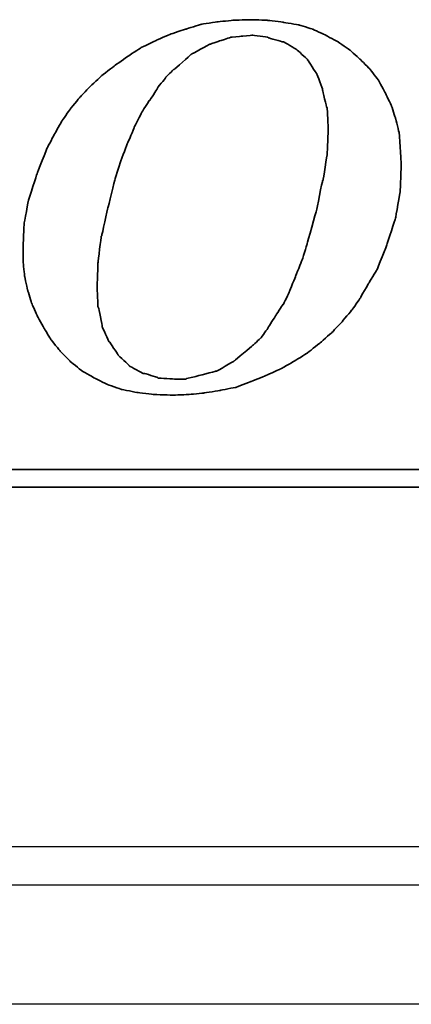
# Model space of a CAD drawing. Header units: millimetres. Extents: x 443 to 3685, y -1599 to 860.
# Tile 90 of 256: x 799 to 804, y -1260 to -1248. Entities that reach past the tile are written whole.
import ezdxf
from ezdxf.lldxf.tags import DXFTag

# ---------------------------------------------------------------- set-up
doc = ezdxf.new("R2010")
doc.units = ezdxf.units.MM
doc.layers.get('0').update_dxf_attribs({"linetype": 'CONTINUOUS'})
doc.layers.add('DIM', color=4, linetype='CONTINUOUS')
doc.layers.add('layer 1', color=7, linetype='CONTINUOUS')
tags = doc.linetypes.add('DASHED', pattern=[25.72, 12.86, -12.86]).pattern_tags.tags
tags[6:7] = [DXFTag(74, 4), DXFTag(75, 0), DXFTag(340, '0'), DXFTag(46, 0.0), DXFTag(50, 0.0), DXFTag(44, 0.0), DXFTag(45, 0.0)]
tags[4:5] = [DXFTag(74, 4), DXFTag(75, 0), DXFTag(340, '0'), DXFTag(46, 0.0), DXFTag(50, 0.0), DXFTag(44, 0.0), DXFTag(45, 0.0)]

# ---------------------------------------------------------------- blocks, each defined once
blk = doc.blocks.new('TBI MOTION logo(完整正式版)')
at = {"layer": 'layer 1', "color": 22, "lineweight": 35}
for points, knots in [([(35.79625, -6.98375), (35.79625, -6.98375), (36.23125, -7.43875), (36.23125, -7.43875), (36.23125, -7.43875), (36.23125, -7.43875), (36.75625, -7.87125), (36.75625, -7.87125), (36.75625, -7.87125), (36.75625, -7.87125), (37.33125, -8.20375), (37.33125, -8.20375), (37.33125, -8.20375), (37.33125, -8.20375), (37.95625, -8.51875), (37.95625, -8.51875), (37.95625, -8.51875), (37.95625, -8.51875), (38.62625, -8.75875), (38.62625, -8.75875), (38.62625, -8.75875), (38.62625, -8.75875), (39.37125, -8.90375), (39.37125, -8.90375), (39.37125, -8.90375), (39.37125, -8.90375), (40.14125, -8.99875), (40.14125, -8.99875), (40.14125, -8.99875), (40.14125, -8.99875), (41.02625, -9.02375), (41.02625, -9.02375), (41.02625, -9.02375), (41.02625, -9.02375), (41.74625, -8.99875), (41.74625, -8.99875), (41.74625, -8.99875), (41.74625, -8.99875), (42.46625, -8.92375), (42.46625, -8.92375), (42.46625, -8.92375), (42.46625, -8.92375), (43.21125, -8.80625), (43.21125, -8.80625), (43.21125, -8.80625), (43.21125, -8.80625), (43.93125, -8.66375), (43.93125, -8.66375), (43.93125, -8.66375), (43.93125, -8.66375), (44.62625, -8.39875), (44.62625, -8.39875), (44.62625, -8.39875), (44.62625, -8.39875), (45.29625, -8.13375), (45.29625, -8.13375), (45.29625, -8.13375), (45.29625, -8.13375), (45.94625, -7.84375), (45.94625, -7.84375), (45.94625, -7.84375), (45.94625, -7.84375), (46.61625, -7.46375), (46.61625, -7.46375), (46.61625, -7.46375), (46.61625, -7.46375), (47.24125, -7.07875), (47.24125, -7.07875), (47.24125, -7.07875), (47.24125, -7.07875), (47.81625, -6.62375), (47.81625, -6.62375), (47.81625, -6.62375), (47.81625, -6.62375), (48.36875, -6.14375), (48.36875, -6.14375), (48.36875, -6.14375), (48.36875, -6.14375), (48.84625, -5.64125), (48.84625, -5.64125), (48.84625, -5.64125), (48.84625, -5.64125), (49.32625, -5.06375), (49.32625, -5.06375), (49.32625, -5.06375), (49.32625, -5.06375), (49.71125, -4.51374), (49.71125, -4.51374), (49.71125, -4.51374), (49.71125, -4.51374), (50.09625, -3.83874), (50.09625, -3.83874), (50.09625, -3.83874), (50.09625, -3.83874), (50.48125, -3.21374), (50.48125, -3.21374), (50.48125, -3.21374), (50.48125, -3.21374), (50.96125, -1.99125), (50.96125, -1.99125), (50.96125, -1.99125), (50.96125, -1.99125), (51.34375, -0.81875), (51.34375, -0.81875), (51.34375, -0.81875), (51.34375, -0.81875), (51.56125, 0.45624), (51.56125, 0.45624), (51.56125, 0.45624), (51.56125, 0.45624), (51.60625, 1.67624), (51.60625, 1.67624), (51.60625, 1.67624), (51.60625, 1.67624), (51.56125, 2.44625), (51.56125, 2.44625), (51.56125, 2.44625), (51.56125, 2.44625), (51.51125, 3.14125), (51.51125, 3.14125), (51.51125, 3.14125), (51.51125, 3.14125), (51.34375, 3.81125), (51.34375, 3.81125), (51.34375, 3.81125), (51.34375, 3.81125), (51.15125, 4.41125), (51.15125, 4.41125), (51.15125, 4.41125), (51.15125, 4.41125), (50.86125, 5.01125), (50.86125, 5.01125), (50.86125, 5.01125), (50.86125, 5.01125), (50.55125, 5.58875), (50.55125, 5.58875), (50.55125, 5.58875), (50.55125, 5.58875), (50.16625, 6.09125), (50.16625, 6.09125), (50.16625, 6.09125), (50.16625, 6.09125), (49.71125, 6.54875), (49.71125, 6.54875), (49.71125, 6.54875), (49.71125, 6.54875), (49.23125, 6.98125), (49.23125, 6.98125), (49.23125, 6.98125), (49.23125, 6.98125), (48.67875, 7.36625), (48.67875, 7.36625), (48.67875, 7.36625), (48.67875, 7.36625), (48.10375, 7.67625), (48.10375, 7.67625), (48.10375, 7.67625), (48.10375, 7.67625), (47.48125, 7.96375), (47.48125, 7.96375), (47.48125, 7.96375), (47.48125, 7.96375), (46.85625, 8.15625), (46.85625, 8.15625), (46.85625, 8.15625), (46.85625, 8.15625), (46.13625, 8.27624), (46.13625, 8.27624), (46.13625, 8.27624), (46.13625, 8.27624), (45.39125, 8.37125), (45.39125, 8.37125), (45.39125, 8.37125), (45.39125, 8.37125), (44.62625, 8.39624), (44.62625, 8.39624), (44.62625, 8.39624), (44.62625, 8.39624), (43.83625, 8.37125), (43.83625, 8.37125), (43.83625, 8.37125), (43.83625, 8.37125), (43.09125, 8.30125), (43.09125, 8.30125), (43.09125, 8.30125), (43.09125, 8.30125), (42.32125, 8.18125), (42.32125, 8.18125), (42.32125, 8.18125), (42.32125, 8.18125), (41.62875, 7.96375), (41.62875, 7.96375), (41.62875, 7.96375), (41.62875, 7.96375), (40.90625, 7.72625), (40.90625, 7.72625), (40.90625, 7.72625), (40.90625, 7.72625), (40.23624, 7.43625), (40.23624, 7.43625), (40.23624, 7.43625), (40.23624, 7.43625), (39.54124, 7.10125), (39.54124, 7.10125), (39.54124, 7.10125), (39.54124, 7.10125), (38.91625, 6.69125), (38.91625, 6.69125), (38.91625, 6.69125), (38.91625, 6.69125), (38.31625, 6.26125), (38.31625, 6.26125), (38.31625, 6.26125), (38.31625, 6.26125), (37.69125, 5.78125), (37.69125, 5.78125), (37.69125, 5.78125), (37.69125, 5.78125), (37.18625, 5.30125), (37.18625, 5.30125), (37.18625, 5.30125), (37.18625, 5.30125), (36.70625, 4.79624), (36.70625, 4.79624), (36.70625, 4.79624), (36.70625, 4.79624), (36.23125, 4.22125), (36.23125, 4.22125), (36.23125, 4.22125), (36.23125, 4.22125), (35.87124, 3.69375), (35.87124, 3.69375), (35.87124, 3.69375), (35.87124, 3.69375), (35.53125, 3.09125), (35.53125, 3.09125), (35.53125, 3.09125), (35.53125, 3.09125), (35.19875, 2.47125), (35.19875, 2.47125), (35.19875, 2.47125), (35.19875, 2.47125), (34.71625, 1.24625), (34.71625, 1.24625), (34.71625, 1.24625), (34.71625, 1.24625), (34.33125, 0.06874), (34.33125, 0.06874), (34.33125, 0.06874), (34.33125, 0.06874), (34.11625, -1.07875), (34.11625, -1.07875), (34.11625, -1.07875), (34.11625, -1.07875), (34.07125, -2.15875), (34.07125, -2.15875), (34.07125, -2.15875), (34.07125, -2.15875), (34.07125, -2.85375), (34.07125, -2.85375), (34.07125, -2.85375), (34.07125, -2.85375), (34.14125, -3.50375), (34.14125, -3.50375), (34.14125, -3.50375), (34.14125, -3.50375), (34.28625, -4.17375), (34.28625, -4.17375), (34.28625, -4.17375), (34.28625, -4.17375), (34.47625, -4.77624), (34.47625, -4.77624), (34.47625, -4.77624), (34.47625, -4.77624), (34.71625, -5.32625), (34.71625, -5.32625), (34.71625, -5.32625), (34.71625, -5.32625), (35.05375, -5.92875), (35.05375, -5.92875), (35.05375, -5.92875), (35.05375, -5.92875), (35.36375, -6.45375), (35.36375, -6.45375), (35.36375, -6.45375), (35.36375, -6.45375), (35.79625, -6.98375), (35.79625, -6.98375)], [0, 0, 0, 0, 0.01388889, 0.01388889, 0.01388889, 0.0138889, 0.02777778, 0.02777778, 0.02777778, 0.02777779, 0.04166667, 0.04166667, 0.04166667, 0.04166668, 0.05555556, 0.05555556, 0.05555556, 0.05555557, 0.06944444, 0.06944444, 0.06944444, 0.06944445, 0.08333333, 0.08333333, 0.08333333, 0.08333334, 0.09722222, 0.09722222, 0.09722222, 0.09722223, 0.11111111, 0.11111111, 0.11111111, 0.11111112, 0.125, 0.125, 0.125, 0.12500001, 0.13888889, 0.13888889, 0.13888889, 0.1388889, 0.15277778, 0.15277778, 0.15277778, 0.15277779, 0.16666667, 0.16666667, 0.16666667, 0.16666668, 0.18055556, 0.18055556, 0.18055556, 0.18055557, 0.19444444, 0.19444444, 0.19444444, 0.19444445, 0.20833333, 0.20833333, 0.20833333, 0.20833334, 0.22222222, 0.22222222, 0.22222222, 0.22222223, 0.23611111, 0.23611111, 0.23611111, 0.23611112, 0.25, 0.25, 0.25, 0.25000001, 0.26388889, 0.26388889, 0.26388889, 0.2638889, 0.27777778, 0.27777778, 0.27777778, 0.27777779, 0.29166667, 0.29166667, 0.29166667, 0.29166668, 0.30555556, 0.30555556, 0.30555556, 0.30555557, 0.31944444, 0.31944444, 0.31944444, 0.31944445, 0.33333333, 0.33333333, 0.33333333, 0.33333334, 0.34722222, 0.34722222, 0.34722222, 0.34722223, 0.36111111, 0.36111111, 0.36111111, 0.36111112, 0.375, 0.375, 0.375, 0.37500001, 0.38888889, 0.38888889, 0.38888889, 0.3888889, 0.40277778, 0.40277778, 0.40277778, 0.40277779, 0.41666667, 0.41666667, 0.41666667, 0.41666668, 0.43055556, 0.43055556, 0.43055556, 0.43055557, 0.44444444, 0.44444444, 0.44444444, 0.44444445, 0.45833333, 0.45833333, 0.45833333, 0.45833334, 0.47222222, 0.47222222, 0.47222222, 0.47222223, 0.48611111, 0.48611111, 0.48611111, 0.48611112, 0.5, 0.5, 0.5, 0.50000001, 0.51388889, 0.51388889, 0.51388889, 0.5138889, 0.52777778, 0.52777778, 0.52777778, 0.52777779, 0.54166667, 0.54166667, 0.54166667, 0.54166668, 0.55555556, 0.55555556, 0.55555556, 0.55555557, 0.56944444, 0.56944444, 0.56944444, 0.56944445, 0.58333333, 0.58333333, 0.58333333, 0.58333334, 0.59722222, 0.59722222, 0.59722222, 0.59722223, 0.61111111, 0.61111111, 0.61111111, 0.61111112, 0.625, 0.625, 0.625, 0.62500001, 0.63888889, 0.63888889, 0.63888889, 0.6388889, 0.65277778, 0.65277778, 0.65277778, 0.65277779, 0.66666667, 0.66666667, 0.66666667, 0.66666668, 0.68055556, 0.68055556, 0.68055556, 0.68055557, 0.69444444, 0.69444444, 0.69444444, 0.69444445, 0.70833333, 0.70833333, 0.70833333, 0.70833334, 0.72222222, 0.72222222, 0.72222222, 0.72222223, 0.73611111, 0.73611111, 0.73611111, 0.73611112, 0.75, 0.75, 0.75, 0.75000001, 0.76388889, 0.76388889, 0.76388889, 0.7638889, 0.77777778, 0.77777778, 0.77777778, 0.77777779, 0.79166667, 0.79166667, 0.79166667, 0.79166668, 0.80555556, 0.80555556, 0.80555556, 0.80555557, 0.81944444, 0.81944444, 0.81944444, 0.81944445, 0.83333333, 0.83333333, 0.83333333, 0.83333334, 0.84722222, 0.84722222, 0.84722222, 0.84722223, 0.86111111, 0.86111111, 0.86111111, 0.86111112, 0.875, 0.875, 0.875, 0.87500001, 0.88888889, 0.88888889, 0.88888889, 0.8888889, 0.90277778, 0.90277778, 0.90277778, 0.90277779, 0.91666667, 0.91666667, 0.91666667, 0.91666668, 0.93055556, 0.93055556, 0.93055556, 0.93055557, 0.94444444, 0.94444444, 0.94444444, 0.94444445, 0.95833333, 0.95833333, 0.95833333, 0.95833334, 0.97222222, 0.97222222, 0.97222222, 0.97222223, 0.98611111, 0.98611111, 0.98611111, 0.98611112, 1, 1, 1, 1]), ([(38.33875, 1.03124), (38.33875, 1.03124), (38.62625, 1.89625), (38.62625, 1.89625), (38.62625, 1.89625), (38.62625, 1.89625), (38.91625, 2.66375), (38.91625, 2.66375), (38.91625, 2.66375), (38.91625, 2.66375), (39.22625, 3.38125), (39.22625, 3.38125), (39.22625, 3.38125), (39.22625, 3.38125), (39.22625, 3.40624), (39.22625, 3.40624), (39.22625, 3.40624), (39.22625, 3.40624), (39.56124, 4.07624), (39.56124, 4.07624), (39.56124, 4.07624), (39.56124, 4.07624), (39.92125, 4.65125), (39.92125, 4.65125), (39.92125, 4.65125), (39.92125, 4.65125), (39.94625, 4.65125), (39.94625, 4.65125), (39.94625, 4.65125), (39.94625, 4.65125), (40.28125, 5.17875), (40.28125, 5.17875), (40.28125, 5.17875), (40.28125, 5.17875), (40.28125, 5.20375), (40.28125, 5.20375), (40.28125, 5.20375), (40.28125, 5.20375), (40.66875, 5.68625), (40.66875, 5.68625), (40.66875, 5.68625), (40.66875, 5.68625), (40.66875, 5.70625), (40.66875, 5.70625), (40.66875, 5.70625), (40.66875, 5.70625), (41.05124, 6.09125), (41.05124, 6.09125), (41.05124, 6.09125), (41.05124, 6.09125), (41.07625, 6.09125), (41.07625, 6.09125), (41.07625, 6.09125), (41.07625, 6.09125), (41.84125, 6.76625), (41.84125, 6.76625), (41.84125, 6.76625), (41.84125, 6.76625), (41.86625, 6.78625), (41.86625, 6.78625), (41.86625, 6.78625), (41.86625, 6.78625), (42.73125, 7.26624), (42.73125, 7.26624), (42.73125, 7.26624), (42.73125, 7.26624), (42.75625, 7.26624), (42.75625, 7.26624), (42.75625, 7.26624), (42.75625, 7.26624), (43.18625, 7.41125), (43.18625, 7.41125), (43.18625, 7.41125), (43.18625, 7.41125), (43.64125, 7.55625), (43.64125, 7.55625), (43.64125, 7.55625), (43.64125, 7.55625), (43.66625, 7.55625), (43.66625, 7.55625), (43.66625, 7.55625), (43.66625, 7.55625), (43.69125, 7.58124), (43.69125, 7.58124), (43.69125, 7.58124), (43.69125, 7.58124), (44.19125, 7.62625), (44.19125, 7.62625), (44.19125, 7.62625), (44.19125, 7.62625), (44.67125, 7.67625), (44.67125, 7.67625), (44.67125, 7.67625), (44.67125, 7.67625), (44.69625, 7.67625), (44.69625, 7.67625), (44.69625, 7.67625), (44.69625, 7.67625), (45.41875, 7.58124), (45.41875, 7.58124), (45.41875, 7.58124), (45.41875, 7.58124), (45.44125, 7.55625), (45.44125, 7.55625), (45.44125, 7.55625), (45.44125, 7.55625), (46.11125, 7.36625), (46.11125, 7.36625), (46.11125, 7.36625), (46.11125, 7.36625), (46.13625, 7.36625), (46.13625, 7.36625), (46.13625, 7.36625), (46.13625, 7.36625), (46.15875, 7.36625), (46.15875, 7.36625), (46.15875, 7.36625), (46.15875, 7.36625), (46.73625, 7.02624), (46.73625, 7.02624), (46.73625, 7.02624), (46.73625, 7.02624), (46.76125, 7.00624), (46.76125, 7.00624), (46.76125, 7.00624), (46.76125, 7.00624), (47.24125, 6.57124), (47.24125, 6.57124), (47.24125, 6.57124), (47.24125, 6.57124), (47.26625, 6.54875), (47.26625, 6.54875), (47.26625, 6.54875), (47.26625, 6.54875), (47.26625, 6.52375), (47.26625, 6.52375), (47.26625, 6.52375), (47.26625, 6.52375), (47.67375, 5.89875), (47.67375, 5.89875), (47.67375, 5.89875), (47.67375, 5.89875), (47.69625, 5.89875), (47.69625, 5.89875), (47.69625, 5.89875), (47.69625, 5.89875), (47.69625, 5.87625), (47.69625, 5.87625), (47.69625, 5.87625), (47.69625, 5.87625), (47.96125, 5.15625), (47.96125, 5.15625), (47.96125, 5.15625), (47.96125, 5.15625), (47.96125, 5.13125), (47.96125, 5.13125), (47.96125, 5.13125), (47.96125, 5.13125), (48.15125, 4.31875), (48.15125, 4.31875), (48.15125, 4.31875), (48.15125, 4.31875), (48.17625, 4.31875), (48.17625, 4.31875), (48.17625, 4.31875), (48.17625, 4.31875), (48.17625, 4.29125), (48.17625, 4.29125), (48.17625, 4.29125), (48.17625, 4.29125), (48.22625, 3.33125), (48.22625, 3.33125), (48.22625, 3.33125), (48.22625, 3.33125), (48.22625, 3.30875), (48.22625, 3.30875), (48.22625, 3.30875), (48.22625, 3.30875), (48.17625, 2.20624), (48.17625, 2.20624), (48.17625, 2.20624), (48.17625, 2.20624), (48.17625, 2.18124), (48.17625, 2.18124), (48.17625, 2.18124), (48.17625, 2.18124), (47.98375, 0.93624), (47.98375, 0.93624), (47.98375, 0.93624), (47.98375, 0.93624), (47.96125, 0.93624), (47.96125, 0.93624), (47.96125, 0.93624), (47.96125, 0.93624), (47.67375, -0.45874), (47.67375, -0.45874), (47.67375, -0.45874), (47.67375, -0.45874), (47.24125, -1.99125), (47.24125, -1.99125), (47.24125, -1.99125), (47.24125, -1.99125), (47.24125, -2.01874), (47.24125, -2.01874), (47.24125, -2.01874), (47.24125, -2.01874), (47.00125, -2.78375), (47.00125, -2.78375), (47.00125, -2.78375), (47.00125, -2.78375), (46.71125, -3.50375), (46.71125, -3.50375), (46.71125, -3.50375), (46.71125, -3.50375), (46.42625, -4.19875), (46.42625, -4.19875), (46.42625, -4.19875), (46.42625, -4.19875), (46.42625, -4.22375), (46.42625, -4.22375), (46.42625, -4.22375), (46.42625, -4.22375), (46.13625, -4.82374), (46.13625, -4.82374), (46.13625, -4.82374), (46.13625, -4.82374), (46.11125, -4.82374), (46.11125, -4.82374), (46.11125, -4.82374), (46.11125, -4.82374), (45.77625, -5.35125), (45.77625, -5.35125), (45.77625, -5.35125), (45.77625, -5.35125), (45.44125, -5.87875), (45.44125, -5.87875), (45.44125, -5.87875), (45.44125, -5.87875), (45.44125, -5.90375), (45.44125, -5.90375), (45.44125, -5.90375), (45.44125, -5.90375), (45.10625, -6.35875), (45.10625, -6.35875), (45.10625, -6.35875), (45.10625, -6.35875), (45.08125, -6.38375), (45.08125, -6.38375), (45.08125, -6.38375), (45.08125, -6.38375), (44.69625, -6.74375), (44.69625, -6.74375), (44.69625, -6.74375), (44.69625, -6.74375), (43.88375, -7.41625), (43.88375, -7.41625), (43.88375, -7.41625), (43.88375, -7.41625), (43.85625, -7.43875), (43.85625, -7.43875), (43.85625, -7.43875), (43.85625, -7.43875), (43.04125, -7.91875), (43.04125, -7.91875), (43.04125, -7.91875), (43.04125, -7.91875), (43.01625, -7.91875), (43.01625, -7.91875), (43.01625, -7.91875), (43.01625, -7.91875), (42.99625, -7.91875), (42.99625, -7.91875), (42.99625, -7.91875), (42.99625, -7.91875), (42.08125, -8.15875), (42.08125, -8.15875), (42.08125, -8.15875), (42.08125, -8.15875), (41.65125, -8.25625), (41.65125, -8.25625), (41.65125, -8.25625), (41.65125, -8.25625), (41.62875, -8.27875), (41.62875, -8.27875), (41.62875, -8.27875), (41.62875, -8.27875), (41.60125, -8.27875), (41.60125, -8.27875), (41.60125, -8.27875), (41.60125, -8.27875), (41.12125, -8.27875), (41.12125, -8.27875), (41.12125, -8.27875), (41.12125, -8.27875), (40.35624, -8.23125), (40.35624, -8.23125), (40.35624, -8.23125), (40.35624, -8.23125), (40.33125, -8.23125), (40.33125, -8.23125), (40.33125, -8.23125), (40.33125, -8.23125), (40.30625, -8.20375), (40.30625, -8.20375), (40.30625, -8.20375), (40.30625, -8.20375), (39.68375, -8.01375), (39.68375, -8.01375), (39.68375, -8.01375), (39.68375, -8.01375), (39.66124, -8.01375), (39.66124, -8.01375), (39.66124, -8.01375), (39.66124, -8.01375), (39.63625, -8.01375), (39.63625, -8.01375), (39.63625, -8.01375), (39.63625, -8.01375), (39.01125, -7.67875), (39.01125, -7.67875), (39.01125, -7.67875), (39.01125, -7.67875), (38.98875, -7.65375), (38.98875, -7.65375), (38.98875, -7.65375), (38.98875, -7.65375), (38.48625, -7.17375), (38.48625, -7.17375), (38.48625, -7.17375), (38.48625, -7.17375), (38.45875, -7.14875), (38.45875, -7.14875), (38.45875, -7.14875), (38.45875, -7.14875), (38.45875, -7.12875), (38.45875, -7.12875), (38.45875, -7.12875), (38.45875, -7.12875), (38.07625, -6.54875), (38.07625, -6.54875), (38.07625, -6.54875), (38.07625, -6.54875), (38.05125, -6.54875), (38.05125, -6.54875), (38.05125, -6.54875), (38.05125, -6.54875), (38.05125, -6.52875), (38.05125, -6.52875), (38.05125, -6.52875), (38.05125, -6.52875), (37.74125, -5.85375), (37.74125, -5.85375), (37.74125, -5.85375), (37.74125, -5.85375), (37.74125, -5.82875), (37.74125, -5.82875), (37.74125, -5.82875), (37.74125, -5.82875), (37.57375, -4.96875), (37.57375, -4.96875), (37.57375, -4.96875), (37.57375, -4.96875), (37.54625, -4.94375), (37.54625, -4.94375), (37.54625, -4.94375), (37.54625, -4.94375), (37.50125, -4.03375), (37.50125, -4.03375), (37.50125, -4.03375), (37.50125, -4.03375), (37.50125, -4.00875), (37.50125, -4.00875), (37.50125, -4.00875), (37.50125, -4.00875), (37.54625, -2.85375), (37.54625, -2.85375), (37.54625, -2.85375), (37.54625, -2.85375), (37.69125, -1.65875), (37.69125, -1.65875), (37.69125, -1.65875), (37.69125, -1.65875), (37.71624, -1.63375), (37.71624, -1.63375), (37.71624, -1.63375), (37.71624, -1.63375), (38.00375, -0.33875), (38.00375, -0.33875), (38.00375, -0.33875), (38.00375, -0.33875), (38.33875, 1.00624), (38.33875, 1.00624), (38.33875, 1.00624), (38.33875, 1.00624), (38.33875, 1.03124), (38.33875, 1.03124)], [0, 0, 0, 0, 0.01010101, 0.01010101, 0.01010101, 0.01010102, 0.02020202, 0.02020202, 0.02020202, 0.02020203, 0.03030303, 0.03030303, 0.03030303, 0.03030304, 0.04040404, 0.04040404, 0.04040404, 0.04040405, 0.05050505, 0.05050505, 0.05050505, 0.05050506, 0.06060606, 0.06060606, 0.06060606, 0.06060607, 0.07070707, 0.07070707, 0.07070707, 0.07070708, 0.08080808, 0.08080808, 0.08080808, 0.08080809, 0.09090909, 0.09090909, 0.09090909, 0.0909091, 0.1010101, 0.1010101, 0.1010101, 0.10101011, 0.11111111, 0.11111111, 0.11111111, 0.11111112, 0.12121212, 0.12121212, 0.12121212, 0.12121213, 0.13131313, 0.13131313, 0.13131313, 0.13131314, 0.14141414, 0.14141414, 0.14141414, 0.14141415, 0.15151515, 0.15151515, 0.15151515, 0.15151516, 0.16161616, 0.16161616, 0.16161616, 0.16161617, 0.17171717, 0.17171717, 0.17171717, 0.17171718, 0.18181818, 0.18181818, 0.18181818, 0.18181819, 0.19191919, 0.19191919, 0.19191919, 0.1919192, 0.2020202, 0.2020202, 0.2020202, 0.20202021, 0.21212121, 0.21212121, 0.21212121, 0.21212122, 0.22222222, 0.22222222, 0.22222222, 0.22222223, 0.23232323, 0.23232323, 0.23232323, 0.23232324, 0.24242424, 0.24242424, 0.24242424, 0.24242425, 0.25252525, 0.25252525, 0.25252525, 0.25252526, 0.26262626, 0.26262626, 0.26262626, 0.26262627, 0.27272727, 0.27272727, 0.27272727, 0.27272728, 0.28282828, 0.28282828, 0.28282828, 0.28282829, 0.29292929, 0.29292929, 0.29292929, 0.2929293, 0.3030303, 0.3030303, 0.3030303, 0.30303031, 0.31313131, 0.31313131, 0.31313131, 0.31313132, 0.32323232, 0.32323232, 0.32323232, 0.32323233, 0.33333333, 0.33333333, 0.33333333, 0.33333334, 0.34343434, 0.34343434, 0.34343434, 0.34343435, 0.35353535, 0.35353535, 0.35353535, 0.35353536, 0.36363636, 0.36363636, 0.36363636, 0.36363637, 0.37373737, 0.37373737, 0.37373737, 0.37373738, 0.38383838, 0.38383838, 0.38383838, 0.38383839, 0.39393939, 0.39393939, 0.39393939, 0.3939394, 0.4040404, 0.4040404, 0.4040404, 0.40404041, 0.41414141, 0.41414141, 0.41414141, 0.41414142, 0.42424242, 0.42424242, 0.42424242, 0.42424243, 0.43434343, 0.43434343, 0.43434343, 0.43434344, 0.44444444, 0.44444444, 0.44444444, 0.44444445, 0.45454545, 0.45454545, 0.45454545, 0.45454546, 0.46464646, 0.46464646, 0.46464646, 0.46464647, 0.47474747, 0.47474747, 0.47474747, 0.47474748, 0.48484848, 0.48484848, 0.48484848, 0.48484849, 0.49494949, 0.49494949, 0.49494949, 0.4949495, 0.50505051, 0.50505051, 0.50505051, 0.50505052, 0.51515152, 0.51515152, 0.51515152, 0.51515153, 0.52525253, 0.52525253, 0.52525253, 0.52525254, 0.53535354, 0.53535354, 0.53535354, 0.53535355, 0.54545455, 0.54545455, 0.54545455, 0.54545456, 0.55555556, 0.55555556, 0.55555556, 0.55555557, 0.56565657, 0.56565657, 0.56565657, 0.56565658, 0.57575758, 0.57575758, 0.57575758, 0.57575759, 0.58585859, 0.58585859, 0.58585859, 0.5858586, 0.5959596, 0.5959596, 0.5959596, 0.59595961, 0.60606061, 0.60606061, 0.60606061, 0.60606062, 0.61616162, 0.61616162, 0.61616162, 0.61616163, 0.62626263, 0.62626263, 0.62626263, 0.62626264, 0.63636364, 0.63636364, 0.63636364, 0.63636365, 0.64646465, 0.64646465, 0.64646465, 0.64646466, 0.65656566, 0.65656566, 0.65656566, 0.65656567, 0.66666667, 0.66666667, 0.66666667, 0.66666668, 0.67676768, 0.67676768, 0.67676768, 0.67676769, 0.68686869, 0.68686869, 0.68686869, 0.6868687, 0.6969697, 0.6969697, 0.6969697, 0.69696971, 0.70707071, 0.70707071, 0.70707071, 0.70707072, 0.71717172, 0.71717172, 0.71717172, 0.71717173, 0.72727273, 0.72727273, 0.72727273, 0.72727274, 0.73737374, 0.73737374, 0.73737374, 0.73737375, 0.74747475, 0.74747475, 0.74747475, 0.74747476, 0.75757576, 0.75757576, 0.75757576, 0.75757577, 0.76767677, 0.76767677, 0.76767677, 0.76767678, 0.77777778, 0.77777778, 0.77777778, 0.77777779, 0.78787879, 0.78787879, 0.78787879, 0.7878788, 0.7979798, 0.7979798, 0.7979798, 0.79797981, 0.80808081, 0.80808081, 0.80808081, 0.80808082, 0.81818182, 0.81818182, 0.81818182, 0.81818183, 0.82828283, 0.82828283, 0.82828283, 0.82828284, 0.83838384, 0.83838384, 0.83838384, 0.83838385, 0.84848485, 0.84848485, 0.84848485, 0.84848486, 0.85858586, 0.85858586, 0.85858586, 0.85858587, 0.86868687, 0.86868687, 0.86868687, 0.86868688, 0.87878788, 0.87878788, 0.87878788, 0.87878789, 0.88888889, 0.88888889, 0.88888889, 0.8888889, 0.8989899, 0.8989899, 0.8989899, 0.89898991, 0.90909091, 0.90909091, 0.90909091, 0.90909092, 0.91919192, 0.91919192, 0.91919192, 0.91919193, 0.92929293, 0.92929293, 0.92929293, 0.92929294, 0.93939394, 0.93939394, 0.93939394, 0.93939395, 0.94949495, 0.94949495, 0.94949495, 0.94949496, 0.95959596, 0.95959596, 0.95959596, 0.95959597, 0.96969697, 0.96969697, 0.96969697, 0.96969698, 0.97979798, 0.97979798, 0.97979798, 0.97979799, 0.98989899, 0.98989899, 0.98989899, 0.989899, 1, 1, 1, 1]), ([(75.90875, -9.47875), (75.90875, -9.47875), (75.90875, -12.28625), (75.90875, -12.28625), (75.90875, -12.28625), (75.90875, -12.28625), (75.90875, -12.47875), (75.90875, -12.47875), (75.90875, -12.47875), (75.90875, -12.47875), (75.71625, -12.47875), (75.71625, -12.47875), (75.71625, -12.47875), (75.71625, -12.47875), (-88.32875, -12.47875), (-88.32875, -12.47875), (-88.32875, -12.47875), (-88.32875, -12.47875), (-88.32875, -13.29375), (-88.32875, -13.29375), (-88.32875, -13.29375), (-88.32875, -13.29375), (82.89125, -13.29375), (82.89125, -13.29375), (82.89125, -13.29375), (82.89125, -13.29375), (75.90875, -9.47875), (75.90875, -9.47875)], [0, 0, 0, 0, 0.14285714, 0.14285714, 0.14285714, 0.14285715, 0.28571429, 0.28571429, 0.28571429, 0.2857143, 0.42857143, 0.42857143, 0.42857143, 0.42857144, 0.57142857, 0.57142857, 0.57142857, 0.57142858, 0.71428571, 0.71428571, 0.71428571, 0.71428572, 0.85714286, 0.85714286, 0.85714286, 0.85714287, 1, 1, 1, 1])]:
    blk.add_open_spline(points, degree=3, knots=knots, dxfattribs=at)

msp = doc.modelspace()

# ---------------------------------------------------------------- linework, layer by layer
at = {"linetype": 'Continuous'}
msp.add_line((932.653, -1258.321), (674.165, -1258.321), dxfattribs=at)
at = {"linetype": 'DASHED'}
msp.add_line((932.159, -1260.37), (674.165, -1260.371), dxfattribs=at)
at = {"linetype": 'Continuous'}
msp.add_open_spline([(932.532, -1258.821), (674.165, -1258.821)], degree=1, dxfattribs=at)

# ---------------------------------------------------------------- block references
at = {"layer": 'DIM', "color": 7, "xscale": 0.2802190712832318, "yscale": 0.2802190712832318, "zscale": 0.2802190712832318}
msp.add_blockref('TBI MOTION logo(完整正式版)', (789.342, -1249.92), dxfattribs=at)

doc.saveas('drawing.dxf')
